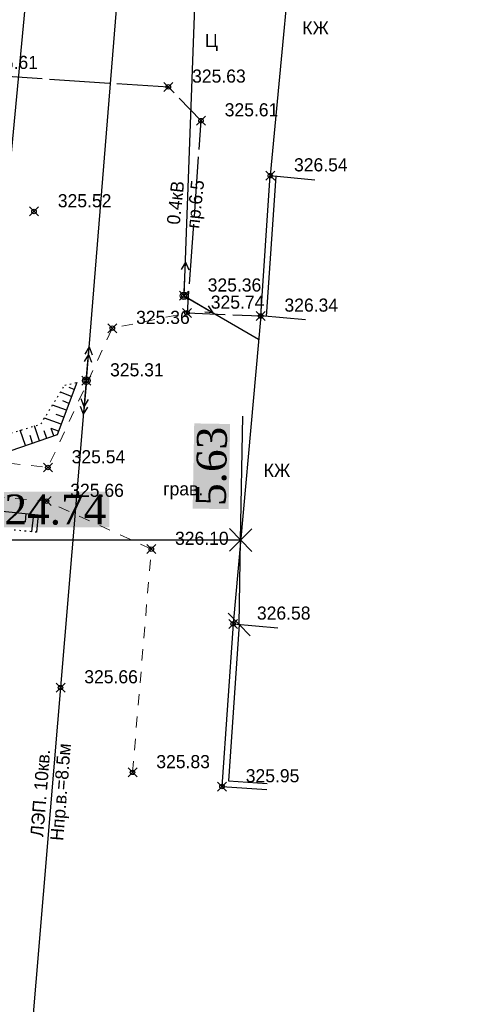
# Model space of a CAD drawing. Header units: metres. Extents: x 703769 to 722343, y 4313031 to 4317457.
# Tile 220 of 256: x 708239 to 708268, y 4314726 to 4314792. Entities that reach past the tile are written whole.
import ezdxf

# ---------------------------------------------------------------- set-up
doc = ezdxf.new("R2010")
doc.units = ezdxf.units.M
doc.header["$LTSCALE"] = 0.5
doc.header["$PDMODE"] = 35
doc.header["$PDSIZE"] = 0.3
for name, pattern in [('Auto_Street_NotBorder_Line_m1', [3, 1.5, -1.5]), ('ДОРОГИ_СТРОЯЩ', [9, 8, -1]), ('Контура низ откосов  Штриховая 0.1-0.5 - - - - - - -', [0.6, 0.1, -0.5])]:
    doc.linetypes.add(name, pattern=pattern)
for name, color, linetype in [('(004) Точки рельефа', 7, 'Continuous'), ('(007) Здания', 7, 'Continuous'), ('(013) Газ', 30, 'ИК_Газопровод -------г--------'), ('(022) Возд. Линии', 7, 'Continuous'), ('(025) Дорога', 7, 'Continuous'), ('(035) Откосы', 7, 'Continuous'), ('(040) Ограда', 7, 'Continuous')]:
    doc.layers.add(name, color=color, linetype=linetype)
doc.layers.add('AUTO#_ROADS_EXIST_L', color=7, linetype='Continuous', lineweight=15, true_color=0x000000)
doc.styles.add('BM-431', font='txt')
doc.styles.add('D-431', font='txt')
doc.styles.add('P-131', font='txt')
doc.styles.get("Standard").update_dxf_attribs({"font": 'times.ttf'})
doc.linetypes.add('GAZ_VOZDUSH', pattern='A,1,-2,["~",Standard,S=3,R=0,X=-1.5,Y=-1.5],-1,10', length=14)
doc.linetypes.add('ИК_Газопровод -------г--------', pattern='A,9,-0.6,["Г",Standard,S=1.2,R=0,X=0,Y=-0.6],-1.2', length=10.8)
doc.linetypes.add('ОГРАДА_ГЛИН', pattern='A,4,["|",Standard,S=0.8,R=0,X=0,Y=-0.8],0.5,["|",Standard,S=0.8,R=0,X=0,Y=-0.8],3.5', length=8)
doc.dimstyles.new('300', dxfattribs={"dimtxt": 2, "dimasz": 1.5, "dimexe": 0, "dimexo": 0, "dimgap": 1, "dimtad": 1, "dimzin": 0, "dimdsep": 46, "dimtxsty": 'Standard', "dimblk": 'OBLIQUE', "dimcen": 0, "dimclrd": 1, "dimclre": 1, "dimclrt": 1, "dimadec": 1, "dimazin": 0, "dimtfac": 1, "dimtofl": 0, "dimtmove": 0, "dimatfit": 3, "dimfxl": 3, "dimtfill": 2, "dimtfillclr": 7, "dimtolj": 1, "dimtzin": 0, "dimlwd": 25, "dimlwe": -1, "dimarcsym": 0})

# ---------------------------------------------------------------- blocks, each defined once
blk = doc.blocks.new('strela1')
at = {"layer": '(022) Возд. Линии'}
for p, q in [((-2, 0), (-1.5, 0.25)), ((0, 0), (-2, 0)), ((-2, 0), (-1.5, -0.25)), ((-1.5, 0), (-1, 0.25)), ((-1.5, 0), (-1, -0.25))]:
    blk.add_line(p, q, dxfattribs=at)
blk = doc.blocks.new('strela2')
at = {"layer": '(022) Возд. Линии'}
for p, q in [((0, 0), (2, 0)), ((1.5, 0), (1, 0.25)), ((1.5, 0), (1, -0.25)), ((2, 0), (1.5, 0.25)), ((2, 0), (1.5, -0.25))]:
    blk.add_line(p, q, dxfattribs=at)
blk = doc.blocks.new('STOLB')
at = {"layer": '(022) Возд. Линии'}
blk.add_circle((0, 0), 0.25, dxfattribs=at)
blk = doc.blocks.new('S1')
at = {"layer": '(022) Возд. Линии'}
for p, q in [((-2, 0), (-1.5, 0.25)), ((-2, 0), (-1.5, -0.25)), ((0, 0), (-2, 0))]:
    blk.add_line(p, q, dxfattribs=at)
blk = doc.blocks.new('S2')
at = {"layer": '(022) Возд. Линии'}
for p, q in [((0, 0), (2, 0)), ((2, 0), (1.5, 0.25)), ((2, 0), (1.5, -0.25))]:
    blk.add_line(p, q, dxfattribs=at)
blk = doc.blocks.new('SS')
at = {"layer": '(022) Возд. Линии'}
blk.add_circle((0, 0), 0.25, dxfattribs=at)
blk = doc.blocks.new('_Oblique')
at = {"color": 0, "linetype": 'ByBlock', "lineweight": -2}
blk.add_line((-0.5, -0.5), (0.5, 0.5), dxfattribs=at)
blk = doc.blocks.new('*D602')
at = {"color": 1, "lineweight": 25, "transparency": 16777216}
for p, q in [((708253.701, 4314757.378), (708253.851, 4314765.659)), ((708253.599, 4314751.745), (708253.701, 4314757.378))]:
    blk.add_line(p, q, dxfattribs=at)
at = {"layer": 'Defpoints', "color": 0, "lineweight": 40, "transparency": 16777216}
for p in [(708253.701, 4314757.378), (708253.701, 4314757.378), (708253.599, 4314751.745, 326.281)]:
    blk.add_point(p, dxfattribs=at)
at = {"color": 1, "lineweight": 25, "transparency": 16777216, "xscale": 1.5, "yscale": 1.5, "zscale": 1.5}
for p, rotation in [((708253.701, 4314757.378), 88.96433468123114), ((708253.599, 4314751.745), 268.9643346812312)]:
    blk.add_blockref('_Oblique', p, dxfattribs=dict(at, rotation=rotation))
at = {"color": 1, "lineweight": 40, "transparency": 16777216, "insert": (708251.77, 4314762.305), "char_height": 2, "attachment_point": 5, "rotation": 88.96433, "bg_fill": 1, "box_fill_scale": 1.1, "bg_fill_color": 7, "bg_fill_true_color": 16777215, "bg_fill_transparency": 0}
blk.add_mtext('\\A1;5.63', dxfattribs=at)
blk = doc.blocks.new('*D603')
at = {"color": 1, "lineweight": 25, "transparency": 16777216}
blk.add_line((708253.701, 4314757.378), (708228.958, 4314757.378), dxfattribs=at)
at = {"layer": 'Defpoints', "color": 0, "lineweight": 40, "transparency": 16777216}
for p in [(708228.958, 4314757.378), (708228.958, 4314757.378), (708253.701, 4314757.378)]:
    blk.add_point(p, dxfattribs=at)
at = {"color": 1, "lineweight": 25, "transparency": 16777216, "xscale": 1.5, "yscale": 1.5, "zscale": 1.5}
for p, rotation in [((708228.958, 4314757.378), 179.9999999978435), ((708253.701, 4314757.378), 359.9999999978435)]:
    blk.add_blockref('_Oblique', p, dxfattribs=dict(at, rotation=rotation))
at = {"color": 1, "lineweight": 40, "transparency": 16777216, "insert": (708241.329, 4314759.399), "char_height": 2, "attachment_point": 5, "rotation": 360, "bg_fill": 1, "box_fill_scale": 1.1, "bg_fill_color": 7, "bg_fill_true_color": 16777215, "bg_fill_transparency": 0}
blk.add_mtext('\\A1;24.74', dxfattribs=at)

msp = doc.modelspace()

# ---------------------------------------------------------------- linework, layer by layer
at = {"layer": '(007) Здания', "flags": 128}
for points, elevation in [([(708260.604, 4314801.927), (708257.617, 4314802.21), (708255.678, 4314781.712), (708258.665, 4314781.429)], 326.049), ([(708258.027, 4314772.077), (708255.039, 4314772.344), (708253.201, 4314751.781), (708256.189, 4314751.514)], 326.281)]:
    msp.add_lwpolyline(points, dxfattribs=dict(at, elevation=elevation))
at = {"layer": '(013) Газ', "linetype": 'GAZ_VOZDUSH', "elevation": 324.816, "flags": 128}
msp.add_lwpolyline([(708165.166, 4315455.034), (708237.064, 4315447.856), (708237.796, 4315439.435), (708237.948, 4315425.87), (708271.633, 4315423.02), (708271.633, 4315423.02), (708293.165, 4315421.558), (708284.482, 4315255.16), (708278.28, 4315165.641), (708278.086, 4315159.227), (708267.101, 4315087.682), (708203.286, 4314411.276), (708188.652, 4314151.902), (708188.652, 4314118.902)], dxfattribs=at)
at = {"layer": '(022) Возд. Линии', "flags": 128}
for points, elevation in [([(708193.113, 4314949.215), (708231.85, 4314945.639), (708252.432, 4314962.525), (708256.599, 4314927.904), (708250.049, 4314850.368), (708243.396, 4314768.028), (708236.639, 4314687.685), (708229.091, 4314592.015), (708221.041, 4314493.71), (708213.333, 4314396.611), (708205.917, 4314312.611), (708198.539, 4314217.865), (708194.357, 4314168.719), (708189.106, 4314107.015)], 325.602), ([(708240.661, 4314834.09), (708251.381, 4314813.537), (708249.914, 4314773.689), (708254.9, 4314770.793)], -1.937)]:
    msp.add_lwpolyline(points, dxfattribs=dict(at, elevation=elevation))
at = {"layer": '(025) Дорога', "linetype": 'ДОРОГИ_СТРОЯЩ', "elevation": 325.447, "flags": 128}
msp.add_lwpolyline([(708209.552, 4314789.019), (708214.229, 4314789.631), (708215.697, 4314789.823), (708248.874, 4314787.637), (708251.05, 4314785.385), (708250.12, 4314772.548), (708255.039, 4314772.344)], dxfattribs=at)
at = {"layer": '(035) Откосы'}
for p, q in [((708242.585, 4314767.437, -0.295), (708242.257, 4314767.56, -0.295)), ((708242.41, 4314766.972, -0.295), (708241.665, 4314767.252, -0.295)), ((708242.235, 4314766.508, -0.295), (708241.818, 4314766.665, -0.295)), ((708242.061, 4314766.043, -0.295), (708241.137, 4314766.391, -0.295)), ((708241.711, 4314765.114, -0.295), (708240.609, 4314765.529, -0.295)), ((708241.886, 4314765.579, -0.295), (708241.379, 4314765.769, -0.295)), ((708239.341, 4314763.683, -0.295), (708238.984, 4314764.71, -0.295)), ((708240.279, 4314764.008, -0.295), (708239.934, 4314765, -0.295)), ((708240.748, 4314764.171, -0.295), (708240.572, 4314764.677, -0.295)), ((708241.536, 4314764.65, -0.295), (708241.042, 4314764.836, -0.295)), ((708241.216, 4314764.334, -0.295), (708241.042, 4314764.836, -0.295)), ((708239.81, 4314763.845, -0.295), (708239.635, 4314764.35, -0.295)), ((708239.366, 4314759.157, 325.463), (708239.306, 4314758.569, 325.463)), ((708239.863, 4314759.106, 325.463), (708239.744, 4314757.935, 325.463))]:
    msp.add_line(p, q, dxfattribs=at)
at = {"layer": '(035) Откосы', "flags": 128}
for points, elevation in [([(708242.76, 4314767.901), (708241.448, 4314764.415), (708237.099, 4314762.903), (708213.033, 4314766.089), (708215.615, 4314789.421)], -0.295), ([(708185.743, 4314462.929), (708190.187, 4314509.638), (708198.213, 4314603.38), (708206.311, 4314698.35), (708209.342, 4314738.853), (708210.74, 4314740.255), (708212.726, 4314761.863), (708240.187, 4314759.073), (708240.069, 4314757.906)], 325.463)]:
    msp.add_lwpolyline(points, dxfattribs=dict(at, elevation=elevation))
at = {"layer": '(035) Откосы', "linetype": 'Контура низ откосов  Штриховая 0.1-0.5 - - - - - - -'}
for points, elevation in [([(708215.615, 4314789.421), (708217.024, 4314788.713), (708214.201, 4314766.723), (708236.692, 4314764.013), (708240.364, 4314765.131), (708241.951, 4314767.719), (708242.76, 4314767.901)], -0.295), ([(708240.069, 4314757.906), (708214.032, 4314760.27), (708212.162, 4314739.897), (708210.323, 4314738.19), (708208.146, 4314698.065), (708199.574, 4314603.006), (708191.911, 4314509.307), (708187.034, 4314463.136)], 325.942)]:
    msp.add_lwpolyline(points, dxfattribs=dict(at, elevation=elevation))
at = {"layer": '(040) Ограда', "linetype": 'ОГРАДА_ГЛИН', "flags": 128}
for points, elevation in [([(708255.039, 4314772.344), (708255.678, 4314781.712)], 326.049), ([(708253.599, 4314751.745), (708252.881, 4314741.294), (708255.475, 4314741.115)], 326.281)]:
    msp.add_lwpolyline(points, dxfattribs=dict(at, elevation=elevation))
at = {"layer": '(040) Ограда', "flags": 128}
for points, elevation in [([(708255.437, 4314772.308), (708256.076, 4314781.674)], 326.049), ([(708253.201, 4314751.781), (708252.455, 4314740.922), (708255.448, 4314740.716)], 326.281)]:
    msp.add_lwpolyline(points, dxfattribs=dict(at, elevation=elevation))
at = {"color": 0, "linetype": 'ByBlock', "lineweight": -2, "transparency": 16777216}
for p in [(708248.874, 4314787.637, 325.631), (708251.05, 4314785.385, 325.608), (708255.678, 4314781.712, 326.543), (708239.906, 4314779.319, 325.524), (708249.914, 4314773.689, 325.357), (708250.12, 4314772.548, 325.742), (708255.039, 4314772.344, 326.344), (708245.136, 4314771.524, 325.362), (708243.396, 4314768.028, 325.312), (708240.83, 4314762.224, 325.539), (708240.738, 4314759.979, 325.66), (708247.734, 4314756.775, 326.097), (708253.201, 4314751.781, 326.576), (708241.672, 4314747.528, 325.658), (708246.484, 4314741.865, 325.833), (708252.455, 4314740.922, 325.946)]:
    msp.add_point(p, dxfattribs=at)
at = {"layer": 'AUTO#_ROADS_EXIST_L', "linetype": 'Auto_Street_NotBorder_Line_m1', "lineweight": 15, "elevation": -0.295, "flags": 128}
for points in [[(708209.552, 4314789.019), (708207.542, 4314765.989), (708240.83, 4314762.224), (708245.136, 4314771.524), (708250.12, 4314772.548)], [(708246.484, 4314741.865), (708247.734, 4314756.775), (708240.738, 4314759.979), (708207.258, 4314762.751), (708201.122, 4314692.908), (708193.27, 4314603.47), (708184.949, 4314510.163), (708181.081, 4314459.486), (708224.126, 4314459.052)]]:
    msp.add_lwpolyline(points, dxfattribs=at)

# ---------------------------------------------------------------- block references
at = {"layer": '(022) Возд. Линии'}
for name, p, rotation in [('S1', (708249.925, 4314773.941, -1.937), 267.5496966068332), ('S2', (708250.127, 4314773.565, -1.937), 329.8577119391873), ('strela2', (708243.416, 4314768.277, 325.017), 85.38058628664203), ('strela1', (708243.376, 4314767.777, 325.017), 85.38058628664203)]:
    msp.add_blockref(name, p, dxfattribs=dict(at, rotation=rotation))
for name, p in [('SS', (708249.914, 4314773.689, -1.937)), ('STOLB', (708243.396, 4314768.028, 325.017))]:
    msp.add_blockref(name, p, dxfattribs=at)

# ---------------------------------------------------------------- texts
at = {"layer": '(004) Точки рельефа', "style": 'D-431'}
for s, p in [('325.61', (708236.586, 4314788.836, 325.606)), ('325.63', (708250.46, 4314787.922, 325.631)), ('325.61', (708252.636, 4314785.67, 325.608)), ('326.54', (708257.264, 4314781.997, 326.543)), ('325.52', (708241.492, 4314779.6, 325.524)), ('325.36', (708251.5, 4314773.974, 325.357)), ('325.74', (708251.706, 4314772.829, 325.742)), ('326.34', (708256.625, 4314772.629, 326.344)), ('325.36', (708246.722, 4314771.81, 325.362)), ('325.31', (708244.982, 4314768.309, 325.312)), ('325.54', (708242.416, 4314762.506, 325.539)), ('325.66', (708242.324, 4314760.264, 325.66)), ('326.10', (708249.32, 4314757.06, 326.097)), ('326.58', (708254.787, 4314752.066, 326.576)), ('325.66', (708243.258, 4314747.813, 325.658)), ('325.83', (708248.07, 4314742.148, 325.833)), ('325.95', (708254.041, 4314741.206, 325.946))]:
    msp.add_text(s, height=0.875, dxfattribs=at).set_placement(p)
at = {"layer": '(007) Здания', "style": 'P-131'}
for p in [(708257.818, 4314791.138, -0.295), (708255.24, 4314761.593, -0.295)]:
    msp.add_text('КЖ', height=0.88, dxfattribs=at).set_placement(p)
at = {"layer": '(022) Возд. Линии', "style": 'BM-431'}
for s, rotation, p in [('0.4кВ', 83.87843, (708249.628, 4314778.409, -1.937)), ('пр.6.5', 83.87843, (708250.927, 4314778.148, -1.937)), ('Hпр.в.=8.5м', 85.43168, (708241.851, 4314737.275, 325.602))]:
    msp.add_text(s, height=0.875, rotation=rotation, dxfattribs=at).set_placement(p)
at = {"layer": '(022) Возд. Линии', "insert": (708239.649, 4314737.603, 325.602), "char_height": 0.875, "attachment_point": 1, "rotation": 85.43168, "style": 'BM-431'}
msp.add_mtext('ЛЭП. 10кв.', dxfattribs=at)
at = {"layer": '(025) Дорога', "linetype": 'ДОРОГИ_СТРОЯЩ', "style": 'BM-431'}
for s, p in [('Ц', (708251.32, 4314790.294, -0.295)), ('грав.', (708248.528, 4314760.364, -0.295))]:
    msp.add_text(s, height=0.875, dxfattribs=at).set_placement(p)

# ---------------------------------------------------------------- dimensions: what is measured, and where the dimension line sits
at = {"color": 1, "lineweight": 40}
for p1, p2, picture, middle in [((708253.599, 4314751.745, 326.281), (708253.701, 4314757.378), '*D602', (708251.77, 4314762.305)), ((708253.701, 4314757.378), (708228.958, 4314757.378), '*D603', (708241.329, 4314759.399))]:
    dim = msp.add_aligned_dim(p1=p1, p2=p2, distance=0, dimstyle='300', dxfattribs=at)
    dim.commit()
    dim.dimension.update_dxf_attribs({"geometry": picture, "text_midpoint": middle})

doc.saveas('drawing.dxf')
